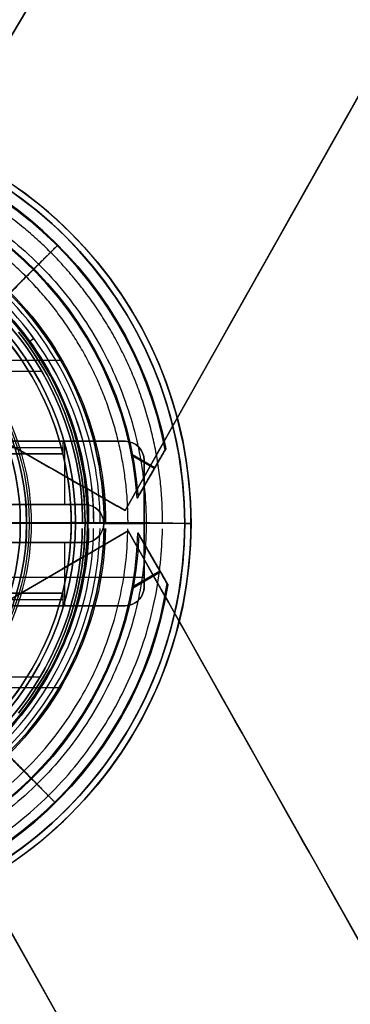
# Model space of a CAD drawing. Header units: millimetres. Extents: x -335 to 627, y -547 to 547.
# Tile 26 of 29: x 330 to 382, y -76 to 80. Entities that reach past the tile are written whole.
import ezdxf

# ---------------------------------------------------------------- set-up
doc = ezdxf.new("R2010")
doc.units = ezdxf.units.MM
doc.layers.add('1', color=7, linetype='Continuous')

# ---------------------------------------------------------------- blocks, each defined once
blk = doc.blocks.new('Bloque 01')
at = {"layer": '1', "color": 7, "true_color": 0xf4f4f4}
for p, q in [((-45.03, 3, 3), (-45.03, 13, 3)), ((-40.05, 13, 4.2), (-40.05, 13)), ((-57.58, 10, 1.5), (-57.58, -10, 1.5)), ((-48.21, 3, 1.5), (-36.21, 3, 1.5)), ((-42.21, 3, 3), (-42.21, 3)), ((-57.58, 0, 3), (-57.58, 0)), ((-51.21, 0, 3), (-57.58, 0, 3)), ((-51.21, 0, 3), (-51.21, 0)), ((-36.21, -3, 1.5), (-48.21, -3, 1.5)), ((-45.03, -13, 3), (-45.03, -3, 3)), ((-42.21, -3, 3), (-42.21, -3)), ((-28.58, -8.5), (-57.58, -8.5)), ((-40.05, -13, 4.2), (-40.05, -13))]:
    blk.add_line(p, q, dxfattribs=at)
at = {"layer": '1', "color": 7, "true_color": 0xf4f4f4, "extrusion": (0, 0, -1)}
for centre, start, end in [((54.58, 10, -3), 0, 90), ((54.58, 10), 0, 90), ((48.21, 0, -3), 270, 90), ((48.21, 0, -3), 270, 90), ((48.21, 0, -1.5), 270, 90), ((54.58, -10, -3), 270, 0), ((54.58, -10), 270, 0)]:
    blk.add_arc(centre, 3, start, end, dxfattribs=at)
at = {"layer": '1', "color": 7, "true_color": 0xf4f4f4}
for centre, start, end in [((-54.58, 10), 90, 180), ((-54.58, 10, 1.5), 90, 180), ((-54.58, 10, 3), 90, 180), ((-48.21, 0), 90, 270), ((-48.21, 0), 90, 270), ((-54.58, -10), 180, 270), ((-54.58, -10, 1.5), 180, 270), ((-54.58, -10, 3), 180, 270)]:
    blk.add_arc(centre, 3, start, end, dxfattribs=at)
at = {"layer": '1', "color": 7, "true_color": 0xf4f4f4, "extrusion": (0, -1, 0)}
for centre in [(-44.79, 13, -13), (-44.79, 13, -13), (-44.79, 13, 11), (-44.79, 13, 11)]:
    blk.add_arc(centre, 10, 270, 348.9506, dxfattribs=at)
at = {"layer": '1', "color": 7, "true_color": 0xf4f4f4, "extrusion": (0, 1, 0)}
for centre in [(44.79, 13, 12), (44.79, 13, 11), (44.79, 13, 11), (44.79, 13, -12), (44.79, 13, -13), (44.79, 13, -13)]:
    blk.add_arc(centre, 10, 191.0494, 270, dxfattribs=at)
at = {"layer": '1', "color": 7, "true_color": 0xf4f4f4}
for points in [[(-28.58, 13), (-54.58, 13)], [(-54.58, 13), (-54.58, 13, 3)], [(-54.58, 13, 3), (-44.79, 13, 3)], [(-54.58, 13, 3), (-54.58, 13)], [(-54.58, 13), (-28.58, 13)], [(-44.79, 13, 3), (-54.58, 13, 3)], [(-44.79, 11, 3), (-44.79, 13, 3)], [(-44.79, 11, 3), (-44.79, 13, 3)], [(-44.79, 11, 3), (-32.49, 11, 3)], [(-32.49, 11, 3), (-44.79, 11, 3)], [(-57.58, -10, 3), (-57.58, 10, 3)], [(-57.58, 10, 3), (-57.58, 10)], [(-57.58, 10), (-57.58, -10)], [(-57.58, 10), (-57.58, 10, 3)], [(-57.58, -10), (-57.58, 10)], [(-57.58, 10, 3), (-57.58, -10, 3)], [(-36.21, 3, 3), (-48.21, 3, 3)], [(-48.21, 3, 3), (-48.21, 3)], [(-48.21, 3), (-36.21, 3)], [(-48.21, 3, 3), (-48.21, 3)], [(-36.21, 3), (-48.21, 3)], [(-48.21, 3, 3), (-36.21, 3, 3)], [(-48.21, -3, 3), (-36.21, -3, 3)], [(-36.21, -3), (-48.21, -3)], [(-48.21, -3), (-48.21, -3, 3)], [(-48.21, -3), (-48.21, -3, 3)], [(-48.21, -3), (-36.21, -3)], [(-36.21, -3, 3), (-48.21, -3, 3)], [(-57.58, -10, 3), (-57.58, -10)], [(-57.58, -10), (-57.58, -10, 3)], [(-44.79, -13, 3), (-44.79, -11, 3)], [(-32.49, -11, 3), (-44.79, -11, 3)], [(-44.79, -13, 3), (-44.79, -11, 3)], [(-44.79, -11, 3), (-32.49, -11, 3)], [(-44.79, -13, 3), (-54.58, -13, 3)], [(-54.58, -13, 3), (-54.58, -13)], [(-54.58, -13), (-36.56, -13)], [(-54.58, -13), (-54.58, -13, 3)], [(-36.56, -13), (-54.58, -13)], [(-54.58, -13, 3), (-44.79, -13, 3)]]:
    blk.add_open_spline(points, degree=1, dxfattribs=at)
blk = doc.blocks.new('Bloque 02')
at = {"layer": '1', "color": 7, "true_color": 0xffffff}
for p, q in [((-55.09, -1.27, 187.33), (-326.2, -482.92, 187.33)), ((25.63, -48.25, 187.33), (-55.09, -1.27, 187.33)), ((-306.26, -543.88, 184.66), (-14.22, -25.06, 184.66)), ((-14.22, -25.06, 190), (-306.26, -543.88, 190))]:
    blk.add_line(p, q, dxfattribs=at)
for points in [[(-326.2, -482.92, 190), (-55.09, -1.27, 190)], [(-55.09, -1.27, 184.66), (-326.2, -482.92, 184.66)], [(-326.2, -482.92, 184.66), (-55.09, -1.27, 184.66)], [(-55.09, -1.27, 190), (-326.2, -482.92, 190)], [(-55.09, -1.27, 190), (25.63, -48.25, 190)], [(25.63, -48.25, 184.66), (-55.09, -1.27, 184.66)], [(-55.09, -1.27, 184.66), (25.63, -48.25, 184.66)], [(25.63, -48.25, 190), (-55.09, -1.27, 190)], [(25.63, -48.25, 190), (-254.79, -521.9, 190)], [(-254.79, -521.9, 184.66), (25.63, -48.25, 184.66)], [(25.63, -48.25, 184.66), (-254.79, -521.9, 184.66)], [(-254.79, -521.9, 190), (25.63, -48.25, 190)]]:
    blk.add_open_spline(points, degree=1, dxfattribs=at)
blk = doc.blocks.new('Bloque 03')
at = {"layer": '1', "color": 7, "true_color": 0xffffff}
for p, q in [((-311.58, 541.5, 184.66), (-7.97, 28.63, 184.66)), ((-7.97, 28.63, 190), (-311.58, 541.5, 190)), ((-324.59, 481.61, 187.33), (-54.6, 1.93, 187.33)), ((-54.6, 1.93, 187.33), (26.45, 48.34, 187.33))]:
    blk.add_line(p, q, dxfattribs=at)
for points in [[(-255.12, 523.96, 190), (26.45, 48.34, 190)], [(26.45, 48.34, 184.66), (-255.12, 523.96, 184.66)], [(-255.12, 523.96, 184.66), (26.45, 48.34, 184.66)], [(26.45, 48.34, 190), (-255.12, 523.96, 190)], [(-54.6, 1.93, 190), (-324.59, 481.61, 190)], [(-324.59, 481.61, 184.66), (-54.6, 1.93, 184.66)], [(-54.6, 1.93, 184.66), (-324.59, 481.61, 184.66)], [(-324.59, 481.61, 190), (-54.6, 1.93, 190)], [(26.45, 48.34, 190), (-54.6, 1.93, 190)], [(-54.6, 1.93, 184.66), (26.45, 48.34, 184.66)], [(26.45, 48.34, 184.66), (-54.6, 1.93, 184.66)], [(-54.6, 1.93, 190), (26.45, 48.34, 190)], [(-54.6, 1.93, 184.66), (-54.6, 1.93, 190)], [(-54.6, 1.93, 190), (-54.6, 1.93, 184.66)]]:
    blk.add_open_spline(points, degree=1, dxfattribs=at)
blk = doc.blocks.new('Bloque 05')
at = {"layer": '1', "color": 7, "true_color": 0xffffff}
for p, q in [((-61.39, -9.83, 187.25), (-56.79, -1.87, 187.25)), ((-59.01, -5.71, 190.72), (-59.01, -5.71, 183.78)), ((-55.74, -10.13, 190.72), (-60.11, -7.61, 190.72)), ((-60.22, -7.8, 183.78), (-55.86, -10.32, 183.78)), ((-41.15, -24.42, 215.3), (0.02, -24.4, 215.3)), ((-44.14, -26.13, 211.28), (0.02, -26.1, 211.28))]:
    blk.add_line(p, q, dxfattribs=at)
at = {"layer": '1', "color": 7, "true_color": 0xffffff, "extrusion": (0, 0, -1)}
for centre, radius, start, end in [((0, 0, -211.28), 51.3, 269.9626, 358.9497), ((0, 0, -221.48), 50.66, 269.9626, 358.937), ((0, 0, -190.72), 56.65, 269.9626, 358.3967), ((0, 0, -190.72), 56.65, 269.9626, 358.3967), ((0, 0, -183.78), 62.14, 269.9626, 350.9413), ((0, 0, -190.72), 62.01, 269.9626, 351.0855), ((0, 0, -215.27), 47.86, 292.6838, 336.9961)]:
    blk.add_arc(centre, radius, start, end, dxfattribs=at)
at = {"layer": '1', "color": 7, "true_color": 0xffffff}
for centre, radius, start in [((0, 0, 211.28), 51.3, 181.0503), ((0, 0, 183.78), 56.8, 181.8518), ((0, 0, 183.78), 56.8, 181.8518), ((0, 0, 183.78), 62.14, 189.0587), ((0, 0, 190.72), 62.01, 188.9145)]:
    blk.add_arc(centre, radius, start, 270.0374, dxfattribs=at)
for points, weights in [([(0.04, -60.53, 171.84), (-59.59, -60.57, 171.84), (-60.52, -0.95, 171.84)], [0.99999999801, 0.712326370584, 0.999836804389]), ([(0.04, -55.07, 171.37), (-54.14, -55.11, 171.37), (-55.06, -0.94, 171.37)], [0.891312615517, 0.635354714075, 0.89112576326]), ([(-39.82, -40.51, 183.78), (-39.11, -39.79, 155.24), (-23.26, -23.67, 137.79)], [0.771481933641, 0.735668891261, 0.856362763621]), ([(-36.13, -36.71, 221.03), (-42.64, -43.32, 207.27), (-43.5, -44.19, 190.72)], [0.856099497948, 0.811115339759, 0.822708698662]), ([(-35.96, -36.59, 211.28), (-39.11, -39.79, 201.47), (-39.71, -40.4, 190.72)], [0.856362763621, 0.80640174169, 0.783258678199])]:
    blk.add_rational_spline(points, weights, degree=2, dxfattribs=at)
for points, degree in [([(-51.5, -0.94, 221.03), (-51.45, -7.63, 221.03), (-48.49, -20.88, 221.03), (-37.01, -37.71, 221.03), (-19.96, -48.87, 221.03), (-6.65, -51.58, 221.03), (0.03, -51.51, 221.03)], 3), ([(-51.5, -0.94, 221.03), (-51.45, -7.63, 221.03), (-48.49, -20.88, 221.03), (-37.01, -37.71, 221.03), (-19.96, -48.87, 221.03), (-6.65, -51.58, 221.03), (0.03, -51.51, 221.03)], 3), ([(0.03, -49.65, 220.63), (-6.41, -49.71, 220.63), (-19.23, -47.11, 220.63), (-35.66, -36.36, 220.63), (-46.72, -20.14, 220.63), (-49.58, -7.38, 220.63), (-49.64, -0.94, 220.63)], 3), ([(0.03, -49.65, 220.63), (-6.41, -49.71, 220.63), (-19.23, -47.11, 220.63), (-35.66, -36.36, 220.63), (-46.72, -20.14, 220.63), (-49.58, -7.38, 220.63), (-49.64, -0.94, 220.63)], 3), ([(-48.84, -0.94, 216.09), (-48.78, -7.28, 216.09), (-45.97, -19.83, 216.09), (-35.08, -35.78, 216.09), (-18.91, -46.35, 216.09), (-6.31, -48.91, 216.09), (0.03, -48.85, 216.09)], 3), ([(0.03, -48.85, 216.09), (-6.31, -48.91, 216.09), (-18.91, -46.35, 216.09), (-35.08, -35.78, 216.09), (-45.97, -19.83, 216.09), (-48.78, -7.28, 216.09), (-48.84, -0.94, 216.09)], 3), ([(-47.85, -0.94, 215.3), (-47.79, -7.13, 215.3), (-46.42, -13.26, 215.3), (-43.95, -18.94, 215.3)], 3), ([(-43.95, -18.94, 215.3), (-46.42, -13.26, 215.3), (-47.79, -7.13, 215.3), (-47.85, -0.94, 215.3)], 3), ([(-61.36, -9.78, 183.78), (-56.77, -1.84, 183.78)], 1), ([(-56.77, -1.84, 183.78), (-61.36, -9.78, 183.78)], 1), ([(-61.26, -9.61, 190.72), (-56.63, -1.59, 190.72)], 1), ([(-56.63, -1.59, 190.72), (-61.26, -9.61, 190.72)], 1)]:
    blk.add_open_spline(points, degree=degree, dxfattribs=at)
for points, knots in [([(-56.63, -1.59, 190.72), (-56.64, -1.61, 190.51), (-56.66, -1.64, 190.29), (-56.72, -1.74, 189.37), (-56.75, -1.8, 188.66), (-56.8, -1.88, 187.26), (-56.81, -1.9, 186.57), (-56.81, -1.9, 185.27), (-56.8, -1.88, 184.58), (-56.77, -1.84, 183.85), (-56.77, -1.84, 183.82), (-56.77, -1.84, 183.78)], [-6.960458, -6.960458, -6.960458, -6.960458, -6.330705, -6.330705, -4.254827, -4.254827, -2.178949, -2.178949, -0.103072, -0.103072, 0, 0, 0, 0]), ([(-56.63, -1.59, 190.72), (-56.64, -1.61, 190.51), (-56.66, -1.64, 190.29), (-56.72, -1.74, 189.37), (-56.75, -1.8, 188.66), (-56.8, -1.88, 187.26), (-56.81, -1.9, 186.57), (-56.81, -1.9, 185.27), (-56.8, -1.88, 184.58), (-56.77, -1.84, 183.85), (-56.77, -1.84, 183.82), (-56.77, -1.84, 183.78)], [0, 0, 0, 0, 0.629754, 0.629754, 2.705631, 2.705631, 4.781509, 4.781509, 6.857387, 6.857387, 6.960458, 6.960458, 6.960458, 6.960458]), ([(-61.36, -9.78, 183.78), (-61.38, -9.82, 184.58), (-61.4, -9.84, 185.36), (-61.4, -9.84, 186.96), (-61.38, -9.82, 187.84), (-61.33, -9.73, 189.39), (-61.3, -9.68, 190.06), (-61.26, -9.61, 190.72)], [-6.95271, -6.95271, -6.95271, -6.95271, -4.583849, -4.583849, -1.934246, -1.934246, 0, 0, 0, 0]), ([(-61.26, -9.61, 190.72), (-61.3, -9.68, 190.06), (-61.33, -9.73, 189.39), (-61.38, -9.82, 187.84), (-61.4, -9.84, 186.96), (-61.4, -9.84, 185.36), (-61.38, -9.82, 184.58), (-61.36, -9.78, 183.78)], [-6.95271, -6.95271, -6.95271, -6.95271, -5.018465, -5.018465, -2.368862, -2.368862, 0, 0, 0, 0]), ([(-43.95, -18.94, 215.3), (-41.49, -24.61, 215.3), (-34.39, -35.03, 215.3), (-18.58, -45.39, 215.3), (-6.21, -47.92, 215.3), (0.03, -47.86, 215.3)], [-56.562494, -56.562494, -56.562494, -56.562494, -37.708326, -18.854158, 0, 0, 0, 0]), ([(0.03, -47.86, 215.3), (-6.21, -47.92, 215.3), (-18.58, -45.39, 215.3), (-34.39, -35.03, 215.3), (-41.49, -24.61, 215.3), (-43.95, -18.94, 215.3)], [-56.562494, -56.562494, -56.562494, -56.562494, -37.708336, -18.854168, 0, 0, 0, 0])]:
    blk.add_open_spline(points, degree=3, knots=knots, dxfattribs=at)
blk.add_rational_spline([(-43.59, -44.28, 183.78), (-43.43, -44.12, 177.73), (-42.46, -43.14, 171.84), (-38.08, -38.69, 145.28), (-21.44, -21.79, 131.8)], [0.83022004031, 0.839143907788, 0.856122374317, 0.784543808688, 0.856122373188], degree=2, knots=[46.922096, 46.922096, 46.922096, 61.513008, 61.513008, 123.026016, 123.026016, 123.026016], dxfattribs=at)
blk = doc.blocks.new('Bloque 06')
at = {"layer": '1', "color": 7, "true_color": 0xffffff}
for p, q in [((-39.54, 28.69, 216.09), (-40.19, 29.16, 220.63)), ((-44.45, 25.62, 211.28), (-0.02, 25.65, 211.28)), ((-41.44, 23.92, 215.3), (-0.02, 23.95, 215.3)), ((-61.05, 11.74, 187.25), (-56.67, 4.15, 187.25)), ((-55.76, 10.82, 183.78), (-59.33, 8.76, 183.78)), ((-59.22, 8.57, 190.72), (-55.64, 10.64, 190.72)), ((-58.79, 7.82, 183.78), (-58.79, 7.82, 190.72)), ((-56.13, -0.04, 176.64), (-61.46, -0.05, 176.64))]:
    blk.add_line(p, q, dxfattribs=at)
at = {"layer": '1', "color": 7, "true_color": 0xffffff, "extrusion": (0, 0, -1)}
for centre, radius, start, end in [((0, 0, -183.78), 62.14, 10.8456, 89.9626), ((0, 0, -190.72), 62.01, 10.7103, 89.9626), ((0, 0, -190.72), 56.65, 3.9289, 89.9626), ((0, 0, -190.72), 56.65, 3.9289, 89.9626), ((0, 0, -211.28), 51.3, 359.9549, 89.9626), ((0, 0, -221.48), 50.66, 359.9548, 89.9626), ((0, 0, -215.27), 47.86, 22.4736, 67.762), ((0, 0, -215.27), 47.86, 359.9544, 0.0413)]:
    blk.add_arc(centre, radius, start, end, dxfattribs=at)
at = {"layer": '1', "color": 7, "true_color": 0xffffff}
for centre, radius, end in [((0, 0, 183.78), 62.14, 169.1544), ((0, 0, 190.72), 62.01, 169.2897), ((0, 0, 183.78), 56.8, 175.8437), ((0, 0, 183.78), 56.8, 175.8437), ((0, 0, 211.28), 51.3, 180.0451)]:
    blk.add_arc(centre, radius, 90.0374, end, dxfattribs=at)
at = {"layer": '1', "color": 7, "true_color": 0xffffff, "extrusion": (0.00065215, -1, 5.40076e-19)}
for centre, radius, start, end in [((-50.66, 220.45), 1.03, 9.9781, 146.0247), ((-47.86, 216.27), 1.01, 190.4706, 270.0388)]:
    blk.add_arc(centre, radius, start, end, dxfattribs=at)
at = {"layer": '1', "color": 7, "true_color": 0xffffff}
for points, weights, knots in [([(-60.53, -0.05, 171.84), (-60.55, 25.02, 171.84), (-42.83, 42.77, 171.84), (-25.11, 60.51, 171.84), (-0.04, 60.53, 171.84)], [0.999990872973, 0.923862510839, 1, 0.923857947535, 0.999999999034], [0.003315, 0.003315, 0.003315, 55.315565, 55.315565, 110.63113, 110.63113, 110.63113]), ([(-55.07, -0.05, 171.37), (-55.09, 22.77, 171.37), (-38.97, 38.91, 171.37), (-22.85, 55.06, 171.37), (-0.04, 55.07, 171.37)], [0.891306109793, 0.823451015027, 0.891312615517, 0.823447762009, 0.891312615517], [0.002838, 0.002838, 0.002838, 59.214256, 59.214256, 118.428512, 118.428512, 118.428512]), ([(-43.97, 43.9, 183.78), (-43.81, 43.74, 177.73), (-42.83, 42.77, 171.84), (-38.42, 38.36, 145.28), (-21.63, 21.6, 131.8)], [0.969744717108, 0.980168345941, 1, 0.916391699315, 0.999999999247], [42.651552, 42.651552, 42.651552, 55.914257, 55.914257, 111.828513, 111.828513, 111.828513])]:
    blk.add_rational_spline(points, weights, degree=2, knots=knots, dxfattribs=at)
for points, degree in [([(-0.03, 51.51, 221.03), (-6.8, 51.57, 221.03), (-20.25, 48.79, 221.03), (-37.41, 37.36, 221.03), (-48.81, 20.18, 221.03), (-51.58, 6.73, 221.03), (-51.51, -0.04, 221.03)], 3), ([(-49.65, -0.04, 220.63), (-49.72, 6.48, 220.63), (-47.05, 19.45, 220.63), (-36.06, 36.01, 220.63), (-19.51, 47.02, 220.63), (-6.55, 49.71, 220.63), (-0.03, 49.65, 220.63)], 3), ([(-0.03, 48.85, 216.09), (-6.45, 48.91, 216.09), (-19.2, 46.26, 216.09), (-35.48, 35.43, 216.09), (-46.29, 19.13, 216.09), (-48.92, 6.38, 216.09), (-48.85, -0.04, 216.09)], 3), ([(-48.85, -0.04, 216.09), (-48.92, 6.38, 216.09), (-46.29, 19.13, 216.09), (-35.48, 35.43, 216.09), (-19.2, 46.26, 216.09), (-6.45, 48.91, 216.09), (-0.03, 48.85, 216.09)], 3), ([(-18.39, 44.19, 215.3), (-24.17, 41.77, 215.3), (-34.78, 34.68, 215.3), (-45.36, 18.72, 215.3), (-47.93, 6.24, 215.3), (-47.86, -0.04, 215.3)], 3), ([(-47.86, -0.04, 215.3), (-47.93, 6.24, 215.3), (-45.36, 18.72, 215.3), (-34.78, 34.68, 215.3), (-24.17, 41.77, 215.3), (-18.39, 44.19, 215.3)], 3), ([(-61.03, 11.69, 183.78), (-56.65, 4.12, 183.78)], 1), ([(-56.65, 4.12, 183.78), (-61.03, 11.69, 183.78)], 1), ([(-56.52, 3.88, 190.72), (-60.93, 11.52, 190.72)], 1), ([(-60.93, 11.52, 190.72), (-56.52, 3.88, 190.72)], 1), ([(-0.26, -0.01, 211.28), (-51.3, -0.04, 211.28)], 1), ([(-0.26, -0.01, 211.28), (-51.3, -0.04, 211.28)], 1), ([(-48.85, -0.04, 216.09), (-49.65, -0.04, 220.63)], 1), ([(-49.65, -0.04, 220.63), (-48.85, -0.04, 216.09)], 1), ([(-0.26, -0.01, 215.3), (-47.86, -0.04, 215.3)], 1), ([(-47.86, -0.04, 215.3), (-0.26, -0.01, 215.3)], 1)]:
    blk.add_open_spline(points, degree=degree, dxfattribs=at)
for points, knots in [([(-0.03, 51.51, 221.03), (-6.78, 51.53, 221), (-13.52, 50.17, 221.02), (-25.97, 44.99, 221.04), (-31.69, 41.17, 221.03), (-41.22, 31.63, 221.03), (-45.03, 25.91, 221.04), (-50.19, 13.45, 221.02), (-51.54, 6.7, 221), (-51.51, -0.04, 221.03)], [0, 0, 0, 0, 20.560429, 20.560429, 41.120858, 41.120858, 61.681287, 61.681287, 82.241716, 82.241716, 82.241716, 82.241716]), ([(-49.65, -0.04, 220.63), (-49.66, 6.46, 220.64), (-48.37, 12.96, 220.63), (-43.4, 24.97, 220.63), (-39.73, 30.48, 220.63), (-30.54, 39.68, 220.63), (-25.03, 43.36, 220.63), (-13.03, 48.35, 220.63), (-6.53, 49.65, 220.64), (-0.03, 49.65, 220.63)], [0, 0, 0, 0, 19.816517, 19.816517, 39.633033, 39.633033, 59.44955, 59.44955, 79.266067, 79.266067, 79.266067, 79.266067]), ([(-60.93, 11.52, 190.72), (-60.96, 11.59, 190.09), (-60.99, 11.63, 189.47), (-61.04, 11.72, 187.91), (-61.06, 11.75, 186.99), (-61.06, 11.75, 185.36), (-61.05, 11.73, 184.58), (-61.03, 11.69, 183.78)], [-6.951809, -6.951809, -6.951809, -6.951809, -5.134364, -5.134364, -2.368425, -2.368425, 0, 0, 0, 0]), ([(-61.03, 11.69, 183.78), (-61.05, 11.73, 184.58), (-61.06, 11.75, 185.36), (-61.06, 11.75, 186.99), (-61.04, 11.72, 187.91), (-60.99, 11.63, 189.47), (-60.96, 11.59, 190.09), (-60.93, 11.52, 190.72)], [-6.951809, -6.951809, -6.951809, -6.951809, -4.583384, -4.583384, -1.817445, -1.817445, 0, 0, 0, 0]), ([(-56.65, 4.12, 183.78), (-56.68, 4.16, 184.52), (-56.69, 4.17, 185.23), (-56.69, 4.17, 186.62), (-56.68, 4.16, 187.35), (-56.63, 4.07, 188.85), (-56.59, 4.01, 189.61), (-56.53, 3.91, 190.49), (-56.52, 3.9, 190.61), (-56.52, 3.88, 190.72)], [-6.958223, -6.958223, -6.958223, -6.958223, -4.778962, -4.778962, -2.558413, -2.558413, -0.337863, -0.337863, 0, 0, 0, 0]), ([(-56.65, 4.12, 183.78), (-56.68, 4.16, 184.52), (-56.69, 4.17, 185.23), (-56.69, 4.17, 186.62), (-56.68, 4.16, 187.35), (-56.63, 4.07, 188.85), (-56.59, 4.01, 189.61), (-56.53, 3.91, 190.49), (-56.52, 3.9, 190.61), (-56.52, 3.88, 190.72)], [0, 0, 0, 0, 2.179261, 2.179261, 4.399811, 4.399811, 6.620361, 6.620361, 6.958223, 6.958223, 6.958223, 6.958223]), ([(-51.51, -0.04, 221.03), (-51.57, -0.04, 220.94), (-51.63, -0.04, 220.85), (-52.85, -0.04, 219.02), (-53.93, -0.04, 217.21), (-55.85, -0.04, 213.58), (-56.71, -0.04, 211.76), (-58.18, -0.04, 208.2), (-58.86, -0.05, 206.31), (-60.06, -0.05, 202.37), (-60.57, -0.05, 200.34), (-61.39, -0.05, 196.22), (-61.7, -0.05, 194.14), (-62.09, -0.05, 190.05), (-62.18, -0.05, 188.04), (-62.18, -0.05, 184.19), (-62.09, -0.05, 182.18), (-61.7, -0.05, 178.09), (-61.39, -0.05, 176.01), (-60.57, -0.05, 171.89), (-60.06, -0.05, 169.86), (-58.86, -0.05, 165.92), (-58.18, -0.04, 164.03), (-56.71, -0.04, 160.47), (-55.85, -0.04, 158.65), (-53.93, -0.04, 155.02), (-52.85, -0.04, 153.21), (-50.53, -0.04, 149.72), (-49.27, -0.04, 148.03), (-46.66, -0.04, 144.86), (-45.31, -0.04, 143.37), (-42.59, -0.03, 140.64), (-41.1, -0.03, 139.28), (-37.93, -0.03, 136.66), (-36.25, -0.03, 135.4), (-33.22, -0.03, 133.37), (-31.9, -0.03, 132.56), (-30.57, -0.03, 131.8)], [-102.936804, -102.936804, -102.936804, -102.936804, -102.628351, -102.628351, -96.497472, -96.497472, -90.366592, -90.366592, -84.235712, -84.235712, -78.104832, -78.104832, -71.973953, -71.973953, -65.843073, -65.843073, -59.712193, -59.712193, -53.581313, -53.581313, -47.450434, -47.450434, -41.319554, -41.319554, -35.188674, -35.188674, -29.057794, -29.057794, -22.926915, -22.926915, -16.796035, -16.796035, -10.662242, -10.662242, -4.528448, -4.528448, 0, 0, 0, 0]), ([(-30.57, -0.03, 131.8), (-31.9, -0.03, 132.56), (-33.22, -0.03, 133.37), (-36.25, -0.03, 135.4), (-37.93, -0.03, 136.66), (-41.1, -0.03, 139.28), (-42.59, -0.03, 140.64), (-45.31, -0.04, 143.37), (-46.66, -0.04, 144.86), (-49.27, -0.04, 148.03), (-50.53, -0.04, 149.72), (-52.85, -0.04, 153.21), (-53.93, -0.04, 155.02), (-55.85, -0.04, 158.65), (-56.71, -0.04, 160.47), (-58.18, -0.04, 164.03), (-58.86, -0.05, 165.92), (-60.06, -0.05, 169.86), (-60.57, -0.05, 171.89), (-61.39, -0.05, 176.01), (-61.7, -0.05, 178.09), (-62.09, -0.05, 182.18), (-62.18, -0.05, 184.19), (-62.18, -0.05, 188.04), (-62.09, -0.05, 190.05), (-61.7, -0.05, 194.14), (-61.39, -0.05, 196.22), (-60.57, -0.05, 200.34), (-60.06, -0.05, 202.37), (-58.86, -0.05, 206.31), (-58.18, -0.04, 208.2), (-56.71, -0.04, 211.76), (-55.85, -0.04, 213.58), (-53.93, -0.04, 217.21), (-52.85, -0.04, 219.02), (-51.63, -0.04, 220.85), (-51.57, -0.04, 220.94), (-51.51, -0.04, 221.03)], [-102.936804, -102.936804, -102.936804, -102.936804, -98.408356, -98.408356, -92.274562, -92.274562, -86.140769, -86.140769, -80.009889, -80.009889, -73.879009, -73.879009, -67.74813, -67.74813, -61.61725, -61.61725, -55.48637, -55.48637, -49.35549, -49.35549, -43.224611, -43.224611, -37.093731, -37.093731, -30.962851, -30.962851, -24.831971, -24.831971, -18.701092, -18.701092, -12.570212, -12.570212, -6.439332, -6.439332, -0.308452, -0.308452, 0, 0, 0, 0]), ([(-51.3, -0.04, 211.28), (-51.71, -0.04, 210.38), (-52.09, -0.04, 209.49), (-53.13, -0.04, 206.92), (-53.76, -0.04, 205.11), (-54.88, -0.04, 201.37), (-55.35, -0.04, 199.43), (-56.11, -0.04, 195.52), (-56.39, -0.04, 193.55), (-56.76, -0.04, 189.66), (-56.84, -0.04, 187.75), (-56.84, -0.04, 184.09), (-56.76, -0.04, 182.18), (-56.39, -0.04, 178.3), (-56.11, -0.04, 176.32), (-55.35, -0.04, 172.41), (-54.88, -0.04, 170.47), (-53.76, -0.04, 166.73), (-53.13, -0.04, 164.92), (-51.76, -0.04, 161.53), (-50.97, -0.04, 159.79), (-49.18, -0.04, 156.32), (-48.19, -0.04, 154.59), (-46.02, -0.04, 151.25), (-44.86, -0.04, 149.63), (-42.43, -0.03, 146.57), (-41.16, -0.03, 145.13), (-38.63, -0.03, 142.49), (-37.24, -0.03, 141.17), (-34.92, -0.03, 139.17), (-34.06, -0.03, 138.47), (-33.18, -0.03, 137.79)], [-81.728472, -81.728472, -81.728472, -81.728472, -78.723031, -78.723031, -72.919946, -72.919946, -67.116861, -67.116861, -61.313776, -61.313776, -55.510691, -55.510691, -49.707606, -49.707606, -43.904521, -43.904521, -38.101436, -38.101436, -32.298351, -32.298351, -26.495266, -26.495266, -20.69218, -20.69218, -14.889095, -14.889095, -9.08601, -9.08601, -3.254002, -3.254002, 0, 0, 0, 0]), ([(-51.3, -0.04, 211.28), (-51.71, -0.04, 210.38), (-52.09, -0.04, 209.49), (-53.13, -0.04, 206.92), (-53.76, -0.04, 205.11), (-54.88, -0.04, 201.37), (-55.35, -0.04, 199.43), (-56.11, -0.04, 195.52), (-56.39, -0.04, 193.55), (-56.76, -0.04, 189.66), (-56.84, -0.04, 187.75), (-56.84, -0.04, 184.09), (-56.76, -0.04, 182.18), (-56.39, -0.04, 178.3), (-56.11, -0.04, 176.32), (-55.35, -0.04, 172.41), (-54.88, -0.04, 170.47), (-53.76, -0.04, 166.73), (-53.13, -0.04, 164.92), (-51.76, -0.04, 161.53), (-50.97, -0.04, 159.79), (-49.18, -0.04, 156.32), (-48.19, -0.04, 154.59), (-46.02, -0.04, 151.25), (-44.86, -0.04, 149.63), (-42.43, -0.03, 146.57), (-41.16, -0.03, 145.13), (-38.63, -0.03, 142.49), (-37.24, -0.03, 141.17), (-34.92, -0.03, 139.17), (-34.06, -0.03, 138.47), (-33.18, -0.03, 137.79)], [0, 0, 0, 0, 3.005441, 3.005441, 8.808526, 8.808526, 14.611611, 14.611611, 20.414696, 20.414696, 26.217781, 26.217781, 32.020866, 32.020866, 37.823952, 37.823952, 43.627037, 43.627037, 49.430122, 49.430122, 55.233207, 55.233207, 61.036292, 61.036292, 66.839377, 66.839377, 72.642462, 72.642462, 78.474471, 78.474471, 81.728472, 81.728472, 81.728472, 81.728472]), ([(-51.51, -0.04, 221.03), (-51.4, -0.04, 221.2), (-51.23, -0.04, 221.33), (-50.86, -0.04, 221.48), (-50.65, -0.04, 221.5), (-50.25, -0.04, 221.42), (-50.06, -0.04, 221.31), (-49.78, -0.04, 221.02), (-49.68, -0.04, 220.83), (-49.65, -0.04, 220.63)], [0, 0, 0, 0, 0.610872, 0.610872, 1.221744, 1.221744, 1.832615, 1.832615, 2.443487, 2.443487, 2.443487, 2.443487]), ([(-51.51, -0.04, 221.03), (-51.48, -0.04, 221.08), (-51.43, -0.04, 221.14), (-51.34, -0.04, 221.22), (-51.29, -0.04, 221.27), (-51.17, -0.04, 221.35), (-51.11, -0.04, 221.38), (-51, -0.04, 221.43), (-50.93, -0.04, 221.45), (-50.79, -0.04, 221.47), (-50.72, -0.04, 221.48), (-50.6, -0.04, 221.48), (-50.53, -0.04, 221.47), (-50.39, -0.04, 221.45), (-50.33, -0.04, 221.43), (-50.21, -0.04, 221.38), (-50.15, -0.04, 221.35), (-50.03, -0.04, 221.27), (-49.98, -0.04, 221.22), (-49.89, -0.04, 221.13), (-49.85, -0.04, 221.08), (-49.77, -0.04, 220.97), (-49.74, -0.04, 220.9), (-49.69, -0.04, 220.79), (-49.67, -0.04, 220.72), (-49.65, -0.04, 220.65), (-49.65, -0.04, 220.64), (-49.65, -0.04, 220.63)], [-2.443487, -2.443487, -2.443487, -2.443487, -2.24536, -2.24536, -2.043259, -2.043259, -1.841157, -1.841157, -1.639056, -1.639056, -1.436954, -1.436954, -1.234853, -1.234853, -1.032752, -1.032752, -0.83065, -0.83065, -0.628549, -0.628549, -0.426448, -0.426448, -0.224346, -0.224346, -0.022245, -0.022245, 0, 0, 0, 0]), ([(-47.86, -0.04, 215.3), (-47.92, -0.04, 215.29), (-47.98, -0.04, 215.29), (-48.11, -0.04, 215.32), (-48.17, -0.04, 215.33), (-48.29, -0.04, 215.38), (-48.35, -0.04, 215.41), (-48.47, -0.04, 215.48), (-48.52, -0.04, 215.53), (-48.61, -0.04, 215.61), (-48.65, -0.04, 215.66), (-48.73, -0.04, 215.77), (-48.76, -0.04, 215.83), (-48.81, -0.04, 215.95), (-48.83, -0.04, 216.01), (-48.85, -0.04, 216.08), (-48.85, -0.04, 216.08), (-48.85, -0.04, 216.09)], [-1.38459, -1.38459, -1.38459, -1.38459, -1.203384, -1.203384, -1.005046, -1.005046, -0.806708, -0.806708, -0.60837, -0.60837, -0.410031, -0.410031, -0.211693, -0.211693, -0.013355, -0.013355, 0, 0, 0, 0]), ([(-48.85, -0.04, 216.09), (-48.85, -0.04, 216.08), (-48.85, -0.04, 216.08), (-48.83, -0.04, 216.01), (-48.81, -0.04, 215.95), (-48.76, -0.04, 215.83), (-48.73, -0.04, 215.77), (-48.65, -0.04, 215.66), (-48.61, -0.04, 215.61), (-48.52, -0.04, 215.53), (-48.47, -0.04, 215.48), (-48.35, -0.04, 215.41), (-48.29, -0.04, 215.38), (-48.17, -0.04, 215.33), (-48.11, -0.04, 215.32), (-47.98, -0.04, 215.29), (-47.92, -0.04, 215.29), (-47.86, -0.04, 215.3)], [-1.38459, -1.38459, -1.38459, -1.38459, -1.371235, -1.371235, -1.172896, -1.172896, -0.974558, -0.974558, -0.77622, -0.77622, -0.577882, -0.577882, -0.379544, -0.379544, -0.181206, -0.181206, 0, 0, 0, 0])]:
    blk.add_open_spline(points, degree=3, knots=knots, dxfattribs=at)
for points, weights in [([(-36.45, 36.4, 221.03), (-43.01, 42.95, 207.27), (-43.88, 43.81, 190.72)], [0.999972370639, 0.947428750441, 0.960970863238]), ([(-40.2, 40.13, 183.78), (-39.48, 39.42, 155.24), (-23.48, 23.45, 137.79)], [0.900882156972, 0.859062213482, 1]), ([(-36.3, 36.25, 211.28), (-39.49, 39.43, 201.47), (-40.09, 40.03, 190.72)], [1, 0.941659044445, 0.914634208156])]:
    blk.add_rational_spline(points, weights, degree=2, dxfattribs=at)
blk = doc.blocks.new('Bloque 08')
at = {"layer": '1', "color": 7, "true_color": 0xffffff}
for p, q in [((-65, 0), (-65, 0, 27.92)), ((-64, 0), (-65, 0)), ((-64, 0), (-64, 0, 27.92)), ((-39.02, 0, 55.04), (-39.02, 0, 59.07)), ((0, 0, 55.04), (-39.02, 0, 55.04)), ((0, 0, 56.04), (-38.02, 0, 56.04)), ((-38.02, 0, 56.04), (-38.02, 0, 58.48))]:
    blk.add_line(p, q, dxfattribs=at)
for centre, radius in [((0, 0), 65), ((0, 0, 13.96), 65), ((0, 0), 65), ((0, 0), 64), ((0, 0, 13.96), 64), ((0, 0, 59.97), 39.41), ((0, 0, 55.04), 39.02), ((0, 0, 57.05), 39.02), ((0, 0, 55.04), 39.02), ((0, 0, 56.04), 38.02), ((0, 0, 56.04), 38.02), ((0, 0, 57.26), 38.02), ((0, 0, 58.56), 38.01)]:
    blk.add_arc(centre, radius, 90, 270, dxfattribs=at)
at = {"layer": '1', "color": 7, "true_color": 0xffffff, "extrusion": (0, 0, -1)}
for centre, radius in [((0, 0), 64), ((0, 0, -59.07), 39.02), ((0, 0, -59.07), 39.02), ((0, 0, -58.48), 38.02), ((0, 0, -58.48), 38.02)]:
    blk.add_arc(centre, radius, 270, 90, dxfattribs=at)
at = {"layer": '1', "color": 7, "true_color": 0xffffff, "extrusion": (0, 1, 0)}
for centre, radius, start, end in [((32.1, 27.92), 31.9, 0, 77.4772), ((39.41, 58.56), 1.4, 76.5694, 183.4306)]:
    blk.add_arc(centre, radius, start, end, dxfattribs=at)
at = {"layer": '1', "color": 7, "true_color": 0xffffff}
for points in [[(0, -65, 27.92), (-8.54, -65.09, 27.92), (-25.51, -61.58, 27.92), (-47.16, -47.17, 27.92), (-61.61, -25.52, 27.92), (-66.69, 0, 27.92), (-61.61, 25.52, 27.92), (-47.16, 47.17, 27.92), (-25.51, 61.58, 27.92), (-8.54, 65.09, 27.92), (0, 65, 27.92)], [(0, -65, 27.92), (-8.54, -65.09, 27.92), (-25.51, -61.58, 27.92), (-47.16, -47.17, 27.92), (-61.61, -25.52, 27.92), (-66.69, 0, 27.92), (-61.61, 25.52, 27.92), (-47.16, 47.17, 27.92), (-25.51, 61.58, 27.92), (-8.54, 65.09, 27.92), (0, 65, 27.92)], [(0, -64, 27.92), (-8.41, -64.08, 27.92), (-25.11, -60.63, 27.92), (-46.44, -46.44, 27.92), (-60.67, -25.13, 27.92), (-65.67, 0, 27.92), (-60.67, 25.13, 27.92), (-46.44, 46.44, 27.92), (-25.11, 60.63, 27.92), (-8.41, 64.08, 27.92), (0, 64, 27.92)], [(0, 64, 27.92), (-8.41, 64.08, 27.92), (-25.11, 60.63, 27.92), (-46.44, 46.44, 27.92), (-60.67, 25.13, 27.92), (-65.67, 0, 27.92), (-60.67, -25.13, 27.92), (-46.44, -46.44, 27.92), (-25.11, -60.63, 27.92), (-8.41, -64.08, 27.92), (0, -64, 27.92)], [(-34.42, 19.87, 59.93), (-37.89, 13.88, 59.93), (-41.59, 0, 59.93), (-37.89, -13.88, 59.93), (-34.42, -19.87, 59.93)], [(-34.42, 19.87, 59.93), (-37.89, 13.88, 59.93), (-41.59, 0, 59.93), (-37.89, -13.88, 59.93), (-34.42, -19.87, 59.93)]]:
    blk.add_open_spline(points, degree=3, dxfattribs=at)
blk.add_rational_spline([(0, 57.91, 48.32), (-57.91, 57.91, 48.32), (-57.91, 0, 48.32), (-57.91, -57.91, 48.32), (0, -57.91, 48.32)], [0.892302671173, 0.630953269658, 0.892302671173, 0.630953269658, 0.892302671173], degree=2, knots=[0, 0, 0, 130, 130, 260, 260, 260], dxfattribs=at)
blk.add_rational_spline([(-65, 0, 27.92), (-65, 0, 53.89), (-39.74, 0, 59.93)], [1, 0.784793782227, 0.999623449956], degree=2, dxfattribs=at)
blk = doc.blocks.new('Bloque 10')
at = {"layer": '1', "color": 7, "true_color": 0xffffff}
for p, q in [((-46.77, 0, 223.81), (-48.29, 0, 223.81)), ((-46.77, 0, 223.81), (-46.77, 0, 219.81)), ((-7.22, 0, 219.34), (-46.1, 0, 219.34))]:
    blk.add_line(p, q, dxfattribs=at)
at = {"layer": '1', "color": 7, "true_color": 0xffffff, "extrusion": (0, 0, -1)}
for centre, radius, start, end in [((0, 0, -224.32), 48.8, 270, 90), ((0, 0, -224.64), 48.68, 270, 90), ((0, 0, -224.64), 48.68, 270, 90), ((0, 0, -219.81), 46.77, 270, 90), ((0, 0, -223.81), 46.77, 270, 90), ((0, 0, -221.81), 46.77, 270, 90), ((0, 0, -219.34), 46.1, 30, 60), ((0, 0, -223.81), 48.3, 332.3307, 27.6693), ((0, 0, -219.34), 46.1, 338.0939, 21.9061), ((0, 0, -219.34), 46.1, 300, 330)]:
    blk.add_arc(centre, radius, start, end, dxfattribs=at)
at = {"layer": '1', "color": 7, "true_color": 0xffffff}
for centre in [(0, 0, 219.81), (0, 0, 223.81)]:
    blk.add_arc(centre, 46.77, 90, 270, dxfattribs=at)
at = {"layer": '1', "color": 7, "true_color": 0xffffff, "extrusion": (0, -1, 0)}
for centre, radius, start, end in [((-48.3, 224.32), 0.502, 140, 180), ((-48.3, 224.32), 0.502, 180, 270.7183), ((-46.1, 220.06), 0.714, 200, 270)]:
    blk.add_arc(centre, radius, start, end, dxfattribs=at)
at = {"layer": '1', "color": 7, "true_color": 0xffffff}
for points in [[(-39.93, 23.05, 219.34), (-35.9, 30, 219.34), (-29.99, 35.86, 219.34), (-23.05, 39.93, 219.34)], [(-23.05, 39.93, 219.34), (-29.99, 35.86, 219.34), (-35.9, 30, 219.34), (-39.93, 23.05, 219.34)], [(-37.76, -30.11, 223.81), (-42.27, -24.47, 223.81), (-48.69, -11.11, 223.81), (-48.69, 11.11, 223.81), (-42.27, 24.47, 223.81), (-37.76, 30.11, 223.81)], [(-37.76, 30.11, 223.81), (-42.27, 24.47, 223.81), (-48.69, 11.11, 223.81), (-48.69, -11.11, 223.81), (-42.27, -24.47, 223.81), (-37.76, -30.11, 223.81)], [(-39.93, -23.05, 219.34), (-43.95, -16.1, 219.34), (-48.25, 0, 219.34), (-43.95, 16.1, 219.34), (-39.93, 23.05, 219.34)], [(-39.93, 23.05, 219.34), (-43.95, 16.1, 219.34), (-48.25, 0, 219.34), (-43.95, -16.1, 219.34), (-39.93, -23.05, 219.34)], [(-23.05, -39.93, 219.34), (-29.99, -35.86, 219.34), (-35.9, -30, 219.34), (-39.93, -23.05, 219.34)], [(-39.93, -23.05, 219.34), (-35.9, -30, 219.34), (-29.99, -35.86, 219.34), (-23.05, -39.93, 219.34)]]:
    blk.add_open_spline(points, degree=3, dxfattribs=at)
blk.add_rational_spline([(0, 0, 248.38), (-30.06, 0, 248.23), (-48.68, 0, 224.64)], [1, 0.900962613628, 0.999999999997], degree=2, dxfattribs=at)
blk = doc.blocks.new('SFERA_M - fan-526272-_3D_')
at = {"layer": '1', "color": 7, "true_color": 0xffffff}
for name in ['Bloque 03', 'Bloque 08', 'Bloque 06', 'Bloque 10', 'Bloque 02', 'Bloque 05']:
    blk.add_blockref(name, (0, 0), dxfattribs=at)
at = {"layer": '1', "color": 7, "true_color": 0xf4f4f4}
blk.add_blockref('Bloque 01', (0, 0), dxfattribs=at)

msp = doc.modelspace()

# ---------------------------------------------------------------- block references
at = {"extrusion": (-0.000175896, 0.000625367, -1), "rotation": 359.9999937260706}
msp.add_blockref('SFERA_M - fan-526272-_3D_', (-291.71, 0.08, -248.19), dxfattribs=at)

doc.saveas('drawing.dxf')
